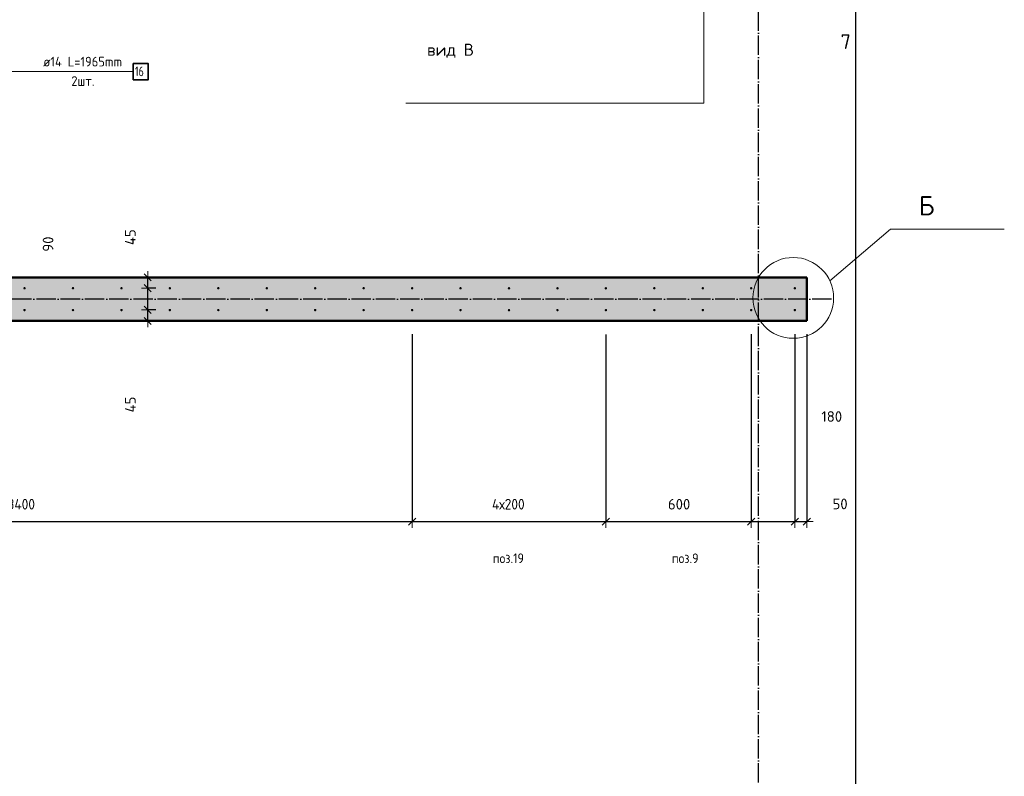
# Model space of a CAD drawing. Header units: millimetres. Extents: x -27380 to 48638, y 46540 to 72525.
# Tile 56 of 106: x 10850 to 14915, y 51371 to 54493. Entities that reach past the tile are written whole.
import ezdxf

# ---------------------------------------------------------------- set-up
doc = ezdxf.new("R2010")
doc.units = ezdxf.units.MM
doc.header["$PDMODE"] = 65
doc.linetypes.add('______11', pattern=[100, 80, -10, 0, -10])
doc.linetypes.add('______5', pattern=[220, 160, -20, 20, -20])
for name, color, linetype, lineweight in [('Standard', 7, 'Continuous', 25), ('Арм.стержн. вертикальными 1', 22, 'Continuous', 35), ('Арм.стержн.горизонт. 2', 202, 'Continuous', 35), ('Обозначение разреза_ общее', 7, 'Continuous', 25), ('Размерная линия_ общее', 7, 'Continuous', 13)]:
    doc.layers.add(name, color=color, linetype=linetype, lineweight=lineweight)
doc.layers.add('Осевая линия_ общее', color=7, linetype='______5', lineweight=13, true_color=0xa0a0a0)
doc.styles.add('ISOCPEUR', font='ISOCPEUR')
doc.dimstyles.new('DIMSTYLE_3', dxfattribs={"dimtxt": 44, "dimasz": 50, "dimexe": 0, "dimexo": 0, "dimgap": 22, "dimtad": 2, "dimdec": 0, "dimrnd": 5, "dimzin": 12, "dimdsep": 46, "dimtxsty": 'ISOCPEUR', "dimblk1": 'ALL_ML_STRICH', "dimblk2": 'ALL_ML_STRICH', "dimsah": 1, "dimcen": 0, "dimclrd": 7, "dimclre": 256, "dimclrt": 7, "dimadec": 0, "dimazin": 0, "dimtfac": 1, "dimtdec": 0, "dimtix": 1, "dimtmove": 2, "dimatfit": 3, "dimfxl": 0, "dimtvp": 1.2, "dimtzin": 0, "dimlwd": 0, "dimlwe": -3, "dimarcsym": 0})
doc.dimstyles.new('DIMSTYLE_7', dxfattribs={"dimtxt": 44, "dimasz": 50, "dimexe": 0, "dimexo": 0, "dimgap": 22, "dimtad": 2, "dimdec": 0, "dimrnd": 5, "dimzin": 12, "dimdsep": 46, "dimtxsty": 'ISOCPEUR', "dimblk1": 'ALL_ML_STRICH', "dimblk2": 'ALL_ML_STRICH', "dimsah": 1, "dimcen": 0, "dimclrd": 7, "dimclre": 256, "dimclrt": 7, "dimadec": 0, "dimazin": 0, "dimtfac": 1, "dimtdec": 0, "dimtix": 1, "dimtmove": 2, "dimatfit": 3, "dimfxl": 0, "dimtzin": 0, "dimlwd": 0, "dimlwe": -3, "dimarcsym": 0})

# ---------------------------------------------------------------- blocks, each defined once
blk = doc.blocks.new('ALL_ML_STRICH')
at = {"color": 0, "linetype": 'ByBlock', "lineweight": -2}
for p, q in [((-1, 0), (0.5, 0)), ((-0.3, -0.3), (0.3, 0.3)), ((0, -0.5), (0, 0.5))]:
    blk.add_line(p, q, dxfattribs=at)
blk = doc.blocks.new('*D129')
at = {"layer": 'DEFPOINTS', "color": 7, "linetype": 'Continuous', "lineweight": 13, "transparency": 33554687}
for p in [(11432, 53295.5), (11331.5, 53250), (11378.3, 53250)]:
    blk.add_point(p, dxfattribs=at)
at = {"layer": 'Размерная линия_ общее', "color": 253, "linetype": 'Continuous', "lineweight": -2, "true_color": 0xa0a0a0, "transparency": 33554687}
for p, q in [((11412, 53295.5), (11378.3, 53295.5)), ((11351.5, 53250), (11378.3, 53250))]:
    blk.add_line(p, q, dxfattribs=at)
at = {"layer": 'Размерная линия_ общее', "color": 7, "linetype": 'Continuous', "lineweight": -2, "transparency": 33554687}
blk.add_line((11378.3, 53250), (11378.3, 53295.5), dxfattribs=at)
at = {"layer": 'Размерная линия_ общее', "color": 7, "linetype": 'Continuous', "lineweight": 13, "transparency": 33554687, "xscale": 50, "yscale": 50, "zscale": 50}
for p, rotation in [((11378.3, 53295.5), 90), ((11378.3, 53250), 270)]:
    blk.add_blockref('ALL_ML_STRICH', p, dxfattribs=dict(at, rotation=rotation))
at = {"layer": 'Размерная линия_ общее', "color": 7, "linetype": 'Continuous', "lineweight": 13, "transparency": 33554687, "insert": (11306.9, 52905.1), "char_height": 44, "width": 88, "attachment_point": 5, "rotation": 90, "style": 'ISOCPEUR'}
blk.add_mtext('\\A1;{45}', dxfattribs=at)
blk = doc.blocks.new('*D130')
at = {"layer": 'DEFPOINTS', "color": 7, "linetype": 'Continuous', "lineweight": 13, "transparency": 33554687}
for p in [(11432, 53385), (11378.3, 53295.5), (11432, 53295.5)]:
    blk.add_point(p, dxfattribs=at)
at = {"layer": 'Размерная линия_ общее', "color": 253, "linetype": 'Continuous', "lineweight": -2, "true_color": 0xa0a0a0, "transparency": 33554687}
for p, q in [((11412, 53385), (11378.3, 53385)), ((11412, 53295.5), (11378.3, 53295.5))]:
    blk.add_line(p, q, dxfattribs=at)
at = {"layer": 'Размерная линия_ общее', "color": 7, "linetype": 'Continuous', "lineweight": -2, "transparency": 33554687}
blk.add_line((11378.3, 53295.5), (11378.3, 53385), dxfattribs=at)
at = {"layer": 'Размерная линия_ общее', "color": 7, "linetype": 'Continuous', "lineweight": 13, "transparency": 33554687, "xscale": 50, "yscale": 50, "zscale": 50}
for p, rotation in [((11378.3, 53385), 90), ((11378.3, 53295.5), 270)]:
    blk.add_blockref('ALL_ML_STRICH', p, dxfattribs=dict(at, rotation=rotation))
at = {"layer": 'Размерная линия_ общее', "color": 7, "linetype": 'Continuous', "lineweight": 13, "transparency": 33554687, "insert": (10967, 53567.2), "char_height": 44, "width": 88, "attachment_point": 5, "rotation": 90, "style": 'ISOCPEUR'}
blk.add_mtext('\\A1;{90}', dxfattribs=at)
blk = doc.blocks.new('*D131')
at = {"layer": 'DEFPOINTS', "color": 7, "linetype": 'Continuous', "lineweight": 13, "transparency": 33554687}
for p in [(11331.5, 53430), (11378.3, 53385), (11432, 53385)]:
    blk.add_point(p, dxfattribs=at)
at = {"layer": 'Размерная линия_ общее', "color": 253, "linetype": 'Continuous', "lineweight": -2, "true_color": 0xa0a0a0, "transparency": 33554687}
for p, q in [((11351.5, 53430), (11378.3, 53430)), ((11412, 53385), (11378.3, 53385))]:
    blk.add_line(p, q, dxfattribs=at)
at = {"layer": 'Размерная линия_ общее', "color": 7, "linetype": 'Continuous', "lineweight": -2, "transparency": 33554687}
blk.add_line((11378.3, 53385), (11378.3, 53430), dxfattribs=at)
at = {"layer": 'Размерная линия_ общее', "color": 7, "linetype": 'Continuous', "lineweight": 13, "transparency": 33554687, "xscale": 50, "yscale": 50, "zscale": 50}
for p, rotation in [((11378.3, 53430), 90), ((11378.3, 53385), 270)]:
    blk.add_blockref('ALL_ML_STRICH', p, dxfattribs=dict(at, rotation=rotation))
at = {"layer": 'Размерная линия_ общее', "color": 7, "linetype": 'Continuous', "lineweight": 13, "transparency": 33554687, "insert": (11306.7, 53595.8), "char_height": 44, "width": 88, "attachment_point": 5, "rotation": 90, "style": 'ISOCPEUR'}
blk.add_mtext('\\A1;{45}', dxfattribs=at)
blk = doc.blocks.new('*D399')
at = {"layer": 'DEFPOINTS', "color": 7, "linetype": 'Continuous', "lineweight": 13, "transparency": 33554687}
for p in [(9070, 53295), (12469.9, 53295), (9070, 52421.8)]:
    blk.add_point(p, dxfattribs=at)
at = {"layer": 'Размерная линия_ общее', "color": 253, "linetype": 'Continuous', "lineweight": -2, "true_color": 0xa0a0a0, "transparency": 33554687}
for p, q in [((9070, 53195), (9070, 52421.8)), ((12469.9, 53195), (12469.9, 52421.8))]:
    blk.add_line(p, q, dxfattribs=at)
at = {"layer": 'Размерная линия_ общее', "color": 7, "linetype": 'Continuous', "lineweight": -2, "transparency": 33554687}
blk.add_line((9070, 52421.8), (12469.9, 52421.8), dxfattribs=at)
at = {"layer": 'Размерная линия_ общее', "color": 7, "linetype": 'Continuous', "lineweight": 13, "transparency": 33554687, "xscale": 50, "yscale": 50, "zscale": 50, "rotation": 180}
blk.add_blockref('ALL_ML_STRICH', (9070, 52421.8), dxfattribs=at)
at = {"layer": 'Размерная линия_ общее', "color": 7, "linetype": 'Continuous', "lineweight": 13, "transparency": 33554687, "xscale": 50, "yscale": 50, "zscale": 50}
blk.add_blockref('ALL_ML_STRICH', (12469.9, 52421.8), dxfattribs=at)
at = {"layer": 'Размерная линия_ общее', "color": 7, "linetype": 'Continuous', "lineweight": 13, "transparency": 33554687, "insert": (10620, 52515.8), "char_height": 44, "width": 2.2, "attachment_point": 1, "line_spacing_factor": 0.60241, "style": 'ISOCPEUR'}
blk.add_mtext('\\W0.91;17х200=3400', dxfattribs=at)
blk = doc.blocks.new('*D400')
at = {"layer": 'DEFPOINTS', "color": 7, "linetype": 'Continuous', "lineweight": 13, "transparency": 33554687}
for p in [(12469.9, 53295), (13269.9, 53294.7), (12469.9, 52421.8)]:
    blk.add_point(p, dxfattribs=at)
at = {"layer": 'Размерная линия_ общее', "color": 253, "linetype": 'Continuous', "lineweight": -2, "true_color": 0xa0a0a0, "transparency": 33554687}
for p, q in [((12469.9, 53195), (12469.9, 52421.8)), ((13269.9, 53194.7), (13269.9, 52421.8))]:
    blk.add_line(p, q, dxfattribs=at)
at = {"layer": 'Размерная линия_ общее', "color": 7, "linetype": 'Continuous', "lineweight": -2, "transparency": 33554687}
blk.add_line((12469.9, 52421.8), (13269.9, 52421.8), dxfattribs=at)
at = {"layer": 'Размерная линия_ общее', "color": 7, "linetype": 'Continuous', "lineweight": 13, "transparency": 33554687, "xscale": 50, "yscale": 50, "zscale": 50, "rotation": 180}
blk.add_blockref('ALL_ML_STRICH', (12469.9, 52421.8), dxfattribs=at)
at = {"layer": 'Размерная линия_ общее', "color": 7, "linetype": 'Continuous', "lineweight": 13, "transparency": 33554687, "xscale": 50, "yscale": 50, "zscale": 50}
blk.add_blockref('ALL_ML_STRICH', (13269.9, 52421.8), dxfattribs=at)
at = {"layer": 'Размерная линия_ общее', "color": 7, "linetype": 'Continuous', "lineweight": 13, "transparency": 33554687, "insert": (12799.9, 52515.8), "char_height": 44, "width": 2.2, "attachment_point": 1, "line_spacing_factor": 0.60241, "style": 'ISOCPEUR'}
blk.add_mtext('\\W0.91;4х200', dxfattribs=at)
blk = doc.blocks.new('*D401')
at = {"layer": 'DEFPOINTS', "color": 7, "linetype": 'Continuous', "lineweight": 13, "transparency": 33554687}
for p in [(13269.9, 53294.7), (13870, 53295), (13269.9, 52421.8)]:
    blk.add_point(p, dxfattribs=at)
at = {"layer": 'Размерная линия_ общее', "color": 253, "linetype": 'Continuous', "lineweight": -2, "true_color": 0xa0a0a0, "transparency": 33554687}
for p, q in [((13269.9, 53194.7), (13269.9, 52421.8)), ((13870, 53195), (13870, 52421.8))]:
    blk.add_line(p, q, dxfattribs=at)
at = {"layer": 'Размерная линия_ общее', "color": 7, "linetype": 'Continuous', "lineweight": -2, "transparency": 33554687}
blk.add_line((13269.9, 52421.8), (13870, 52421.8), dxfattribs=at)
at = {"layer": 'Размерная линия_ общее', "color": 7, "linetype": 'Continuous', "lineweight": 13, "transparency": 33554687, "xscale": 50, "yscale": 50, "zscale": 50, "rotation": 180}
blk.add_blockref('ALL_ML_STRICH', (13269.9, 52421.8), dxfattribs=at)
at = {"layer": 'Размерная линия_ общее', "color": 7, "linetype": 'Continuous', "lineweight": 13, "transparency": 33554687, "xscale": 50, "yscale": 50, "zscale": 50}
blk.add_blockref('ALL_ML_STRICH', (13870, 52421.8), dxfattribs=at)
at = {"layer": 'Размерная линия_ общее', "color": 7, "linetype": 'Continuous', "lineweight": 13, "transparency": 33554687, "insert": (13572.2, 52493.8), "char_height": 44, "width": 132, "attachment_point": 5, "style": 'ISOCPEUR'}
blk.add_mtext('\\A1;{600}', dxfattribs=at)
blk = doc.blocks.new('*D402')
at = {"layer": 'DEFPOINTS', "color": 7, "linetype": 'Continuous', "lineweight": 13, "transparency": 33554687}
for p in [(13870, 53295), (14049.9, 53295), (13870, 52421.8)]:
    blk.add_point(p, dxfattribs=at)
at = {"layer": 'Размерная линия_ общее', "color": 253, "linetype": 'Continuous', "lineweight": -2, "true_color": 0xa0a0a0, "transparency": 33554687}
for p, q in [((13870, 53195), (13870, 52421.8)), ((14049.9, 53195), (14049.9, 52421.8))]:
    blk.add_line(p, q, dxfattribs=at)
at = {"layer": 'Размерная линия_ общее', "color": 7, "linetype": 'Continuous', "lineweight": -2, "transparency": 33554687}
blk.add_line((13870, 52421.8), (14049.9, 52421.8), dxfattribs=at)
at = {"layer": 'Размерная линия_ общее', "color": 7, "linetype": 'Continuous', "lineweight": 13, "transparency": 33554687, "xscale": 50, "yscale": 50, "zscale": 50, "rotation": 180}
blk.add_blockref('ALL_ML_STRICH', (13870, 52421.8), dxfattribs=at)
at = {"layer": 'Размерная линия_ общее', "color": 7, "linetype": 'Continuous', "lineweight": 13, "transparency": 33554687, "xscale": 50, "yscale": 50, "zscale": 50}
blk.add_blockref('ALL_ML_STRICH', (14049.9, 52421.8), dxfattribs=at)
at = {"layer": 'Размерная линия_ общее', "color": 7, "linetype": 'Continuous', "lineweight": 13, "transparency": 33554687, "insert": (14202.5, 52855.7), "char_height": 44, "width": 132, "attachment_point": 5, "style": 'ISOCPEUR'}
blk.add_mtext('\\A1;{180}', dxfattribs=at)
blk = doc.blocks.new('*D403')
at = {"layer": 'DEFPOINTS', "color": 7, "linetype": 'Continuous', "lineweight": 13, "transparency": 33554687}
for p in [(14049.9, 53295), (14100, 53295), (14049.9, 52421.8)]:
    blk.add_point(p, dxfattribs=at)
at = {"layer": 'Размерная линия_ общее', "color": 253, "linetype": 'Continuous', "lineweight": -2, "true_color": 0xa0a0a0, "transparency": 33554687}
for p, q in [((14049.9, 53195), (14049.9, 52421.8)), ((14100, 53195), (14100, 52421.8))]:
    blk.add_line(p, q, dxfattribs=at)
at = {"layer": 'Размерная линия_ общее', "color": 7, "linetype": 'Continuous', "lineweight": -2, "transparency": 33554687}
blk.add_line((14049.9, 52421.8), (14100, 52421.8), dxfattribs=at)
at = {"layer": 'Размерная линия_ общее', "color": 7, "linetype": 'Continuous', "lineweight": 13, "transparency": 33554687, "xscale": 50, "yscale": 50, "zscale": 50, "rotation": 180}
blk.add_blockref('ALL_ML_STRICH', (14049.9, 52421.8), dxfattribs=at)
at = {"layer": 'Размерная линия_ общее', "color": 7, "linetype": 'Continuous', "lineweight": 13, "transparency": 33554687, "xscale": 50, "yscale": 50, "zscale": 50}
blk.add_blockref('ALL_ML_STRICH', (14100, 52421.8), dxfattribs=at)
at = {"layer": 'Размерная линия_ общее', "color": 7, "linetype": 'Continuous', "lineweight": 13, "transparency": 33554687, "insert": (14236.8, 52494.9), "char_height": 44, "width": 88, "attachment_point": 5, "style": 'ISOCPEUR'}
blk.add_mtext('\\A1;{50}', dxfattribs=at)

msp = doc.modelspace()

# ---------------------------------------------------------------- hatches: boundary and pattern name
at = {"layer": 'Арм.стержн. вертикальными 1', "linetype": 'Continuous', "lineweight": 50, "transparency": 33554687}
for points in [[(10874.9, 53385), (10874.6, 53386.9), (10873.5, 53388.6), (10871.9, 53389.6), (10869.9, 53390), (10868, 53389.6), (10866.4, 53388.6), (10865.3, 53386.9), (10864.9, 53385), (10865.3, 53383.1), (10866.4, 53381.5), (10868, 53380.4), (10869.9, 53380), (10871.9, 53380.4), (10873.5, 53381.5), (10874.6, 53383.1)], [(11074.9, 53385), (11074.6, 53386.9), (11073.5, 53388.6), (11071.9, 53389.6), (11069.9, 53390), (11068, 53389.6), (11066.4, 53388.6), (11065.3, 53386.9), (11064.9, 53385), (11065.3, 53383.1), (11066.4, 53381.5), (11068, 53380.4), (11069.9, 53380), (11071.9, 53380.4), (11073.5, 53381.5), (11074.6, 53383.1)], [(11274.9, 53385), (11274.6, 53386.9), (11273.5, 53388.6), (11271.9, 53389.6), (11269.9, 53390), (11268, 53389.6), (11266.4, 53388.6), (11265.3, 53386.9), (11264.9, 53385), (11265.3, 53383.1), (11266.4, 53381.5), (11268, 53380.4), (11269.9, 53380), (11271.9, 53380.4), (11273.5, 53381.5), (11274.6, 53383.1)], [(11474.9, 53385), (11474.6, 53386.9), (11473.5, 53388.6), (11471.9, 53389.6), (11469.9, 53390), (11468, 53389.6), (11466.4, 53388.6), (11465.3, 53386.9), (11464.9, 53385), (11465.3, 53383.1), (11466.4, 53381.5), (11468, 53380.4), (11469.9, 53380), (11471.9, 53380.4), (11473.5, 53381.5), (11474.6, 53383.1)], [(11674.9, 53385), (11674.6, 53386.9), (11673.5, 53388.6), (11671.9, 53389.6), (11669.9, 53390), (11668, 53389.6), (11666.4, 53388.6), (11665.3, 53386.9), (11664.9, 53385), (11665.3, 53383.1), (11666.4, 53381.5), (11668, 53380.4), (11669.9, 53380), (11671.9, 53380.4), (11673.5, 53381.5), (11674.6, 53383.1)], [(11874.9, 53385), (11874.6, 53386.9), (11873.5, 53388.6), (11871.9, 53389.6), (11869.9, 53390), (11868, 53389.6), (11866.4, 53388.6), (11865.3, 53386.9), (11864.9, 53385), (11865.3, 53383.1), (11866.4, 53381.5), (11868, 53380.4), (11869.9, 53380), (11871.9, 53380.4), (11873.5, 53381.5), (11874.6, 53383.1)], [(12074.9, 53385), (12074.6, 53386.9), (12073.5, 53388.6), (12071.9, 53389.6), (12069.9, 53390), (12068, 53389.6), (12066.4, 53388.6), (12065.3, 53386.9), (12064.9, 53385), (12065.3, 53383.1), (12066.4, 53381.5), (12068, 53380.4), (12069.9, 53380), (12071.9, 53380.4), (12073.5, 53381.5), (12074.6, 53383.1)], [(12274.9, 53385), (12274.6, 53386.9), (12273.5, 53388.6), (12271.9, 53389.6), (12269.9, 53390), (12268, 53389.6), (12266.4, 53388.6), (12265.3, 53386.9), (12264.9, 53385), (12265.3, 53383.1), (12266.4, 53381.5), (12268, 53380.4), (12269.9, 53380), (12271.9, 53380.4), (12273.5, 53381.5), (12274.6, 53383.1)], [(12474.9, 53385), (12474.6, 53386.9), (12473.5, 53388.6), (12471.9, 53389.6), (12469.9, 53390), (12468, 53389.6), (12466.4, 53388.6), (12465.3, 53386.9), (12464.9, 53385), (12465.3, 53383.1), (12466.4, 53381.5), (12468, 53380.4), (12469.9, 53380), (12471.9, 53380.4), (12473.5, 53381.5), (12474.6, 53383.1)], [(12674.9, 53384.9), (12674.6, 53386.9), (12673.5, 53388.5), (12671.9, 53389.6), (12669.9, 53389.9), (12668, 53389.6), (12666.4, 53388.5), (12665.3, 53386.9), (12664.9, 53384.9), (12665.3, 53383), (12666.4, 53381.4), (12668, 53380.3), (12669.9, 53379.9), (12671.9, 53380.3), (12673.5, 53381.4), (12674.6, 53383)], [(12874.9, 53384.9), (12874.6, 53386.8), (12873.5, 53388.4), (12871.9, 53389.5), (12869.9, 53389.9), (12868, 53389.5), (12866.4, 53388.4), (12865.3, 53386.8), (12864.9, 53384.9), (12865.3, 53383), (12866.4, 53381.3), (12868, 53380.3), (12869.9, 53379.9), (12871.9, 53380.3), (12873.5, 53381.3), (12874.6, 53383)], [(13074.9, 53384.8), (13074.6, 53386.7), (13073.5, 53388.3), (13071.9, 53389.4), (13069.9, 53389.8), (13068, 53389.4), (13066.4, 53388.3), (13065.3, 53386.7), (13064.9, 53384.8), (13065.3, 53382.9), (13066.4, 53381.3), (13068, 53380.2), (13069.9, 53379.8), (13071.9, 53380.2), (13073.5, 53381.3), (13074.6, 53382.9)], [(13274.9, 53384.7), (13274.6, 53386.6), (13273.5, 53388.3), (13271.9, 53389.4), (13269.9, 53389.7), (13268, 53389.4), (13266.4, 53388.3), (13265.3, 53386.6), (13264.9, 53384.7), (13265.3, 53382.8), (13266.4, 53381.2), (13268, 53380.1), (13269.9, 53379.7), (13271.9, 53380.1), (13273.5, 53381.2), (13274.6, 53382.8)], [(13474.9, 53385), (13474.6, 53386.9), (13473.5, 53388.5), (13471.9, 53389.6), (13469.9, 53390), (13468, 53389.6), (13466.4, 53388.5), (13465.3, 53386.9), (13464.9, 53385), (13465.3, 53383.1), (13466.4, 53381.5), (13468, 53380.4), (13469.9, 53380), (13471.9, 53380.4), (13473.5, 53381.5), (13474.6, 53383.1)], [(13674.9, 53385), (13674.6, 53386.9), (13673.5, 53388.5), (13671.9, 53389.6), (13669.9, 53390), (13668, 53389.6), (13666.4, 53388.5), (13665.3, 53386.9), (13664.9, 53385), (13665.3, 53383.1), (13666.4, 53381.5), (13668, 53380.4), (13669.9, 53380), (13671.9, 53380.4), (13673.5, 53381.5), (13674.6, 53383.1)], [(13874.9, 53385), (13874.6, 53386.9), (13873.5, 53388.5), (13871.9, 53389.6), (13869.9, 53390), (13868, 53389.6), (13866.4, 53388.5), (13865.3, 53386.9), (13864.9, 53385), (13865.3, 53383.1), (13866.4, 53381.5), (13868, 53380.4), (13869.9, 53380), (13871.9, 53380.4), (13873.5, 53381.5), (13874.6, 53383.1)], [(14054.9, 53385), (14054.6, 53386.9), (14053.5, 53388.5), (14051.9, 53389.6), (14049.9, 53390), (14048, 53389.6), (14046.4, 53388.5), (14045.3, 53386.9), (14044.9, 53385), (14045.3, 53383.1), (14046.4, 53381.5), (14048, 53380.4), (14049.9, 53380), (14051.9, 53380.4), (14053.5, 53381.5), (14054.6, 53383.1)], [(10874.9, 53295), (10874.6, 53296.9), (10873.5, 53298.6), (10871.9, 53299.6), (10869.9, 53300), (10868, 53299.6), (10866.4, 53298.6), (10865.3, 53296.9), (10864.9, 53295), (10865.3, 53293.1), (10866.4, 53291.5), (10868, 53290.4), (10869.9, 53290), (10871.9, 53290.4), (10873.5, 53291.5), (10874.6, 53293.1)], [(11074.9, 53295), (11074.6, 53296.9), (11073.5, 53298.6), (11071.9, 53299.6), (11069.9, 53300), (11068, 53299.6), (11066.4, 53298.6), (11065.3, 53296.9), (11064.9, 53295), (11065.3, 53293.1), (11066.4, 53291.5), (11068, 53290.4), (11069.9, 53290), (11071.9, 53290.4), (11073.5, 53291.5), (11074.6, 53293.1)], [(11274.9, 53295), (11274.6, 53296.9), (11273.5, 53298.6), (11271.9, 53299.6), (11269.9, 53300), (11268, 53299.6), (11266.4, 53298.6), (11265.3, 53296.9), (11264.9, 53295), (11265.3, 53293.1), (11266.4, 53291.5), (11268, 53290.4), (11269.9, 53290), (11271.9, 53290.4), (11273.5, 53291.5), (11274.6, 53293.1)], [(11474.9, 53295), (11474.6, 53296.9), (11473.5, 53298.6), (11471.9, 53299.6), (11469.9, 53300), (11468, 53299.6), (11466.4, 53298.6), (11465.3, 53296.9), (11464.9, 53295), (11465.3, 53293.1), (11466.4, 53291.5), (11468, 53290.4), (11469.9, 53290), (11471.9, 53290.4), (11473.5, 53291.5), (11474.6, 53293.1)], [(11674.9, 53295), (11674.6, 53296.9), (11673.5, 53298.6), (11671.9, 53299.6), (11669.9, 53300), (11668, 53299.6), (11666.4, 53298.6), (11665.3, 53296.9), (11664.9, 53295), (11665.3, 53293.1), (11666.4, 53291.5), (11668, 53290.4), (11669.9, 53290), (11671.9, 53290.4), (11673.5, 53291.5), (11674.6, 53293.1)], [(11874.9, 53295), (11874.6, 53296.9), (11873.5, 53298.6), (11871.9, 53299.6), (11869.9, 53300), (11868, 53299.6), (11866.4, 53298.6), (11865.3, 53296.9), (11864.9, 53295), (11865.3, 53293.1), (11866.4, 53291.5), (11868, 53290.4), (11869.9, 53290), (11871.9, 53290.4), (11873.5, 53291.5), (11874.6, 53293.1)], [(12074.9, 53295), (12074.6, 53296.9), (12073.5, 53298.6), (12071.9, 53299.6), (12069.9, 53300), (12068, 53299.6), (12066.4, 53298.6), (12065.3, 53296.9), (12064.9, 53295), (12065.3, 53293.1), (12066.4, 53291.5), (12068, 53290.4), (12069.9, 53290), (12071.9, 53290.4), (12073.5, 53291.5), (12074.6, 53293.1)], [(12274.9, 53295), (12274.6, 53296.9), (12273.5, 53298.6), (12271.9, 53299.6), (12269.9, 53300), (12268, 53299.6), (12266.4, 53298.6), (12265.3, 53296.9), (12264.9, 53295), (12265.3, 53293.1), (12266.4, 53291.5), (12268, 53290.4), (12269.9, 53290), (12271.9, 53290.4), (12273.5, 53291.5), (12274.6, 53293.1)], [(12474.9, 53295), (12474.5, 53296.9), (12473.4, 53298.6), (12471.8, 53299.6), (12469.9, 53300), (12468, 53299.6), (12466.4, 53298.6), (12465.3, 53296.9), (12464.9, 53295), (12465.3, 53293.1), (12466.4, 53291.5), (12468, 53290.4), (12469.9, 53290), (12471.8, 53290.4), (12473.4, 53291.5), (12474.5, 53293.1)], [(12674.9, 53294.9), (12674.5, 53296.9), (12673.4, 53298.5), (12671.8, 53299.6), (12669.9, 53299.9), (12668, 53299.6), (12666.4, 53298.5), (12665.3, 53296.9), (12664.9, 53294.9), (12665.3, 53293), (12666.4, 53291.4), (12668, 53290.3), (12669.9, 53289.9), (12671.8, 53290.3), (12673.4, 53291.4), (12674.5, 53293)], [(12874.9, 53294.9), (12874.5, 53296.8), (12873.4, 53298.4), (12871.8, 53299.5), (12869.9, 53299.9), (12868, 53299.5), (12866.4, 53298.4), (12865.3, 53296.8), (12864.9, 53294.9), (12865.3, 53293), (12866.4, 53291.3), (12868, 53290.3), (12869.9, 53289.9), (12871.8, 53290.3), (12873.4, 53291.3), (12874.5, 53293)], [(13074.9, 53294.8), (13074.5, 53296.7), (13073.4, 53298.3), (13071.8, 53299.4), (13069.9, 53299.8), (13068, 53299.4), (13066.4, 53298.3), (13065.3, 53296.7), (13064.9, 53294.8), (13065.3, 53292.9), (13066.4, 53291.3), (13068, 53290.2), (13069.9, 53289.8), (13071.8, 53290.2), (13073.4, 53291.3), (13074.5, 53292.9)], [(13274.9, 53294.7), (13274.5, 53296.6), (13273.4, 53298.3), (13271.8, 53299.4), (13269.9, 53299.7), (13268, 53299.4), (13266.4, 53298.3), (13265.3, 53296.6), (13264.9, 53294.7), (13265.3, 53292.8), (13266.4, 53291.2), (13268, 53290.1), (13269.9, 53289.7), (13271.8, 53290.1), (13273.4, 53291.2), (13274.5, 53292.8)], [(13474.9, 53295), (13474.6, 53296.9), (13473.5, 53298.5), (13471.9, 53299.6), (13469.9, 53300), (13468, 53299.6), (13466.4, 53298.5), (13465.3, 53296.9), (13464.9, 53295), (13465.3, 53293.1), (13466.4, 53291.5), (13468, 53290.4), (13469.9, 53290), (13471.9, 53290.4), (13473.5, 53291.5), (13474.6, 53293.1)], [(13674.9, 53295), (13674.6, 53296.9), (13673.5, 53298.5), (13671.9, 53299.6), (13669.9, 53300), (13668, 53299.6), (13666.4, 53298.5), (13665.3, 53296.9), (13664.9, 53295), (13665.3, 53293.1), (13666.4, 53291.5), (13668, 53290.4), (13669.9, 53290), (13671.9, 53290.4), (13673.5, 53291.5), (13674.6, 53293.1)], [(13874.9, 53295), (13874.6, 53296.9), (13873.5, 53298.5), (13871.9, 53299.6), (13869.9, 53300), (13868, 53299.6), (13866.4, 53298.5), (13865.3, 53296.9), (13864.9, 53295), (13865.3, 53293.1), (13866.4, 53291.5), (13868, 53290.4), (13869.9, 53290), (13871.9, 53290.4), (13873.5, 53291.5), (13874.6, 53293.1)], [(14054.9, 53295), (14054.6, 53296.9), (14053.5, 53298.5), (14051.9, 53299.6), (14049.9, 53300), (14048, 53299.6), (14046.4, 53298.5), (14045.3, 53296.9), (14044.9, 53295), (14045.3, 53293.1), (14046.4, 53291.5), (14048, 53290.4), (14049.9, 53290), (14051.9, 53290.4), (14053.5, 53291.5), (14054.6, 53293.1)]]:
    msp.add_hatch(color=4, dxfattribs=at).paths.add_polyline_path(points)
at = {"layer": 'Размерная линия_ общее', "linetype": 'Continuous', "lineweight": 13, "transparency": 33554687}
msp.add_hatch(color=7, dxfattribs=at).paths.add_polyline_path([(14100, 53250), (14100, 53430), (8320, 53430), (8320, 53250)])

# ---------------------------------------------------------------- linework, layer by layer
at = {"layer": 'Standard', "color": 7, "linetype": 'Continuous', "lineweight": 25, "transparency": 33554687}
msp.add_lwpolyline([(-350, 46540), (14302, 46540), (14302, 68055.7), (-350, 68055.7), (-350, 46540)], dxfattribs=at)
at = {"layer": 'Арм.стержн.горизонт. 2', "color": 7, "linetype": 'Continuous', "lineweight": 13, "transparency": 33554687}
msp.add_line((9439, 54278.9), (11319, 54278.9), dxfattribs=at)
at = {"layer": 'Арм.стержн.горизонт. 2', "color": 7, "linetype": 'Continuous', "lineweight": 35, "transparency": 33554687}
msp.add_lwpolyline([(11319, 54245.5), (11380.4, 54245.5), (11380.4, 54312.2), (11319, 54312.2), (11319, 54245.5)], dxfattribs=at)
at = {"layer": 'Обозначение разреза_ общее', "color": 7, "linetype": 'Continuous', "lineweight": 13, "transparency": 33554687}
for points in [[(12444.4, 54148.5), (13674.4, 54148.5), (13674.4, 54828.5)], [(14194.7, 53415.2), (14444.8, 53628.6), (14914.8, 53628.6)]]:
    msp.add_lwpolyline(points, dxfattribs=at)
msp.add_circle((14043.4, 53345.2), 166.7, dxfattribs=at)
at = {"layer": 'Осевая линия_ общее', "color": 253, "linetype": '______11', "lineweight": -3, "true_color": 0xa0a0a0, "transparency": 33554687}
for p, q in [((13900, 46640), (13900, 69548.2)), ((14202, 53340), (-2131.8, 53340))]:
    msp.add_line(p, q, dxfattribs=at)
at = {"layer": 'Размерная линия_ общее', "color": 7, "linetype": 'Continuous', "lineweight": 50, "transparency": 33554687}
for p, q in [((9000, 53430), (14100, 53430)), ((14100, 53430), (14100, 53250)), ((14100, 53250), (8320, 53250))]:
    msp.add_line(p, q, dxfattribs=at)

# ---------------------------------------------------------------- texts
at = {"layer": 'Standard', "color": 7, "linetype": 'Continuous', "lineweight": 13, "transparency": 33554687, "char_height": 40, "attachment_point": 5, "style": 'ISOCPEUR'}
for s, insert, width in [('\\A1;{\\fISOCPEUR|i0|b0;\\H40.000000;\\W0.909091;\\C7;поз.19}\\P', (12867.4, 52270.6), 145.432), ('\\A1;{\\fISOCPEUR|i0|b0;\\H40.000000;\\W0.909091;\\C7;поз.9}\\P', (13597.4, 52270.6), 127.972)]:
    msp.add_mtext(s, dxfattribs=dict(at, insert=insert, width=width))
at = {"layer": 'Арм.стержн.горизонт. 2', "color": 7, "linetype": 'Continuous', "lineweight": 25, "transparency": 33554687, "char_height": 40, "attachment_point": 7, "style": 'ISOCPEUR'}
for s, insert, width in [('\\W0.94;ø14 L=1965mm ', (10947, 54300.2), 386.635), ('\\W0.75;16', (11325.7, 54260.2), 62.971), ('\\W0.94;2шт. ', (11063, 54220.2), 154.838)]:
    msp.add_mtext(s, dxfattribs=dict(at, insert=insert, width=width))
at = {"layer": 'Обозначение разреза_ общее', "color": 7, "linetype": 'Continuous', "lineweight": 13, "transparency": 33554687, "style": 'ISOCPEUR'}
for s, insert, char_height, width, attachment_point in [('\\A1;{\\fISOCPEUR|i0|b0;\\H60.000000;\\W1.000000;\\C7;7}\\P', (14239.1, 54372.7), 60, 65.333, 7), ('\\A1;{\\fISOCPEUR|i0|b0;\\H50.000000;\\W1.000000;\\C7;вид В}\\P', (12531.5, 54365.2), 50, 198.649, 4), ('\\A1;{\\fISOCPEUR|i0|b0;\\H80.000000;\\W1.000000;\\C7;Б}\\P', (14561.4, 53685.6), 80, 96, 7)]:
    msp.add_mtext(s, dxfattribs=dict(at, insert=insert, char_height=char_height, width=width, attachment_point=attachment_point))

# ---------------------------------------------------------------- dimensions: what is measured, and where the dimension line sits
at = {"layer": 'Размерная линия_ общее', "color": 7, "linetype": 'Continuous', "lineweight": 13, "transparency": 33554687}
for base, p1, p2, picture, middle in [((11378.3, 53430), (11412, 53385), (11351.5, 53430), '*D131', (11306.7, 53595.8)), ((11378.3204, 53385.0003), (11412.0208, 53295.469), (11412.0208, 53385.0003), '*D130', (10966.979, 53567.2085)), ((11378.3204, 53295.469), (11351.5329, 53250), (11412.0208, 53295.469), '*D129', (11306.9366, 52905.1245))]:
    dim = msp.add_linear_dim(base=base, p1=p1, p2=p2, angle=90, dimstyle='DIMSTYLE_3', override={"dimpost": '<>', "dimclrd": 7, "dimclre": 253, "dimclrt": 7, "dimlwd": 0, "dimlwe": 65533}, dxfattribs=at)
    dim.commit()
    dim.dimension.update_dxf_attribs({"geometry": picture, "text_midpoint": middle, "dimtype": 160})
for base, p1, p2, text, picture, middle in [((12469.9, 52421.8), (9070, 53195), (12469.9, 53195), '\\W0.91;17х200=3400', '*D399', (10770, 52443.8)), ((13269.9, 52421.8), (12469.9, 53195), (13269.9, 53194.7), '\\W0.91;4х200', '*D400', (12869.9, 52443.8))]:
    dim = msp.add_linear_dim(base=base, p1=p1, p2=p2, text=text, dimstyle='DIMSTYLE_7', override={"dimpost": '<>', "dimclrd": 7, "dimclre": 253, "dimclrt": 7, "dimlwd": 0, "dimlwe": 65533}, dxfattribs=at)
    dim.commit()
    dim.dimension.update_dxf_attribs({"geometry": picture, "text_midpoint": middle, "dimtype": 160})
for base, p1, p2, dimstyle, picture, middle in [((13870, 52421.8), (13269.9, 53194.7), (13870, 53195), 'DIMSTYLE_7', '*D401', (13572.2, 52493.8)), ((14049.9, 52421.8), (13870, 53195), (14049.9, 53195), 'DIMSTYLE_7', '*D402', (14202.5, 52855.7)), ((14100, 52421.8), (14049.9, 53195), (14100, 53195), 'DIMSTYLE_3', '*D403', (14236.8, 52494.9))]:
    dim = msp.add_linear_dim(base=base, p1=p1, p2=p2, dimstyle=dimstyle, override={"dimpost": '<>', "dimclrd": 7, "dimclre": 253, "dimclrt": 7, "dimlwd": 0, "dimlwe": 65533}, dxfattribs=at)
    dim.commit()
    dim.dimension.update_dxf_attribs({"geometry": picture, "text_midpoint": middle, "dimtype": 160})

doc.saveas('drawing.dxf')
